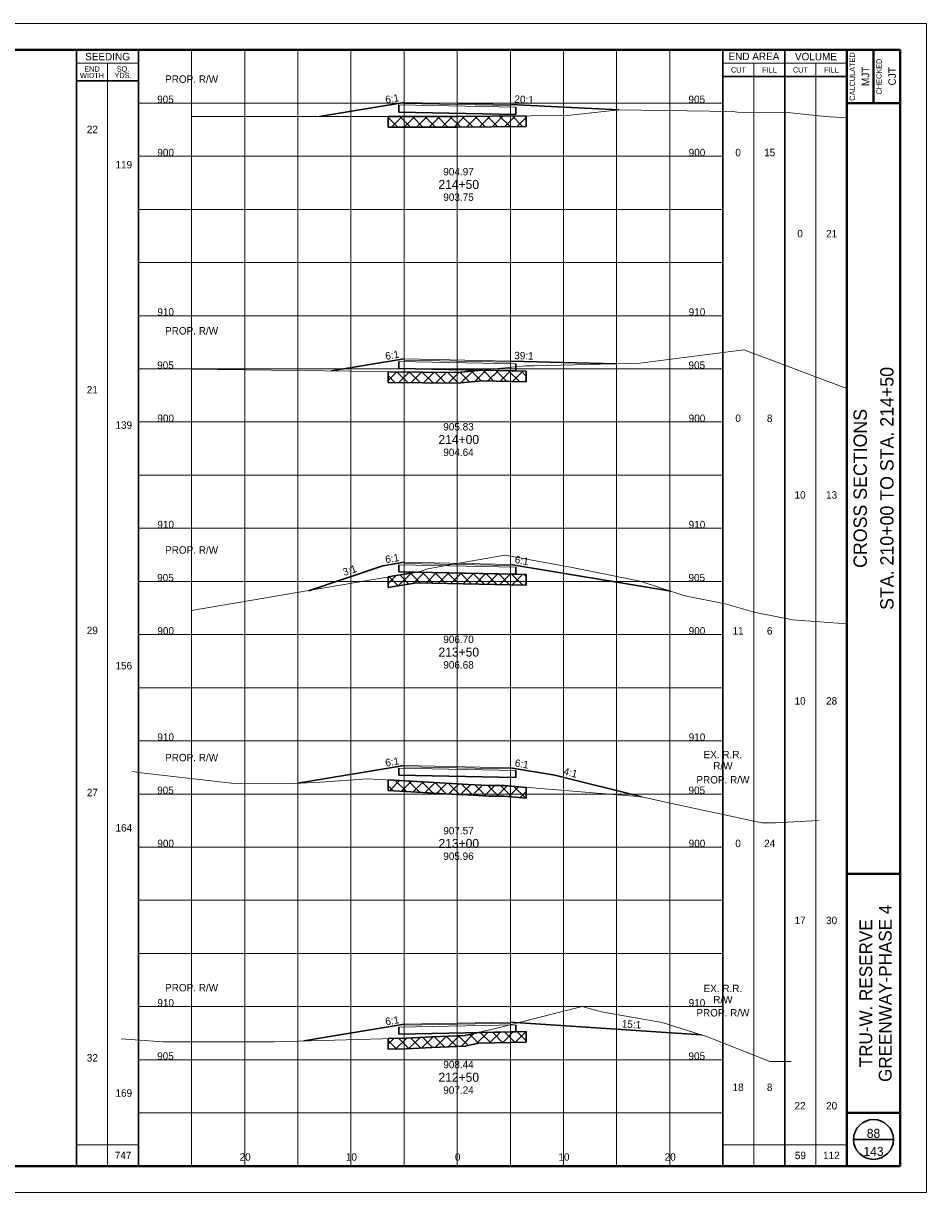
# Paper-space layout 'Layout1' of a CAD drawing. Header units: feet. Extents: x -1084 to 2301, y -843 to 1840.
# Tile 43 of 46: x 75 to 160, y 1608 to 1718. Entities that reach past the tile are written whole.
import ezdxf
from ezdxf.enums import TextEntityAlignment as Align

# ---------------------------------------------------------------- set-up
doc = ezdxf.new("R2010")
doc.units = ezdxf.units.FT
doc.header["$LTSCALE"] = 10
doc.header["$MEASUREMENT"] = 0
for name, pattern in [('DGN Style 2', [42.257429, 25.354457, -16.902971]), ('DGN Style 3', [59.1604, 42.257429, -16.902971]), ('esmtrrex', [4.75, 0.8, -0.325, -0.325, 0.8, -0.3, 0.8, -0.3, 0.8, -0.3]), ('rowpr', [5.45, 1, -0.225, -0.225, 4])]:
    doc.linetypes.add(name, pattern=pattern)
for name, color, linetype, lineweight in [('PV_P_Text', 7, 'Continuous', 13), ('RW_P_Fee_RW', 193, 'rowpr', 40), ('RW_X_Esmt_RR', 6, 'esmtrrex', 30), ('SH_Border', 7, 'Continuous', 40), ('SH_Data', 7, 'Continuous', 0), ('SH_Major_Grid_Line', 254, 'Continuous', 13), ('SH_Text', 7, 'Continuous', 13), ('TX_P_1', 7, 'Continuous', 13), ('TX_P_5', 7, 'Continuous', 13), ('TX_X_5', 7, 'Continuous', 0), ('XS_P_Finished_Grade', 3, 'Continuous', 30), ('XS_P_Pavt_Surface', 251, 'Continuous', 13), ('XS_P_Subgrade', 4, 'Continuous', 30), ('XS_P_Undercut', 230, 'Continuous', 30), ('XS_X_Ground_Line', 3, 'DGN Style 2', 13)]:
    doc.layers.add(name, color=color, linetype=linetype, lineweight=lineweight)
doc.layers.add('SH_Cut_Line', color=7, linetype='DGN Style 3', lineweight=0, plot=False)
doc.layers.add('XS_P_Pavt_Layers', color=251, linetype='Continuous', lineweight=0, transparency=0.5)
doc.styles.add('Slanted-Normal LS 0.50', font='font31.shx', dxfattribs={"height": 0.14})
doc.styles.add('Slanted-Sub Title', font='font31.shx', dxfattribs={"height": 0.17})
doc.styles.add('Style-font30', font='font30.shx')
doc.styles.add('Style-font31', font='font31.shx')
doc.styles.add('Style-font70', font='font70.shx')

# ---------------------------------------------------------------- blocks, each defined once
blk = doc.blocks.new('CROSS_SPLIT_6')
at = {"layer": 'SH_Border', "color": 7, "linetype": 'Continuous', "lineweight": 40}
for p, q in [((32.5, 0.5), (32.5, 21.5)), ((33, 21.5), (33, 20.5)), ((32.5, 20.5), (33.5, 20.5)), ((32.5, 6), (33.5, 6)), ((32.5, 1.5), (33.5, 1.5))]:
    blk.add_line(p, q, dxfattribs=at)
at = {"layer": 'SH_Border', "color": 7, "linetype": 'Continuous', "lineweight": 40, "flags": 128}
blk.add_lwpolyline([(2, 21.5), (33.5, 21.5), (33.5, 0.5), (2, 0.5), (2, 21.5)], close=True, dxfattribs=at)
at = {"layer": 'SH_Cut_Line', "color": 7, "linetype": 'DGN Style 3', "lineweight": 0, "flags": 128}
blk.add_lwpolyline([(0, 0), (34, 0), (34, 22), (0, 22), (0, 0)], close=True, dxfattribs=at)
at = {"layer": 'SH_Data', "color": 7, "linetype": 'Continuous', "lineweight": 30}
for p, q in [((18, 0.5), (18, 21.5)), ((19.166, 0.5), (19.166, 21.5)), ((30.166, 0.5), (30.166, 21.5)), ((31.333, 0.5), (31.333, 21.5)), ((19.166, 20.917), (18, 20.917)), ((30.166, 21), (32.5, 21)), ((32.625, 1), (33.375, 1))]:
    blk.add_line(p, q, dxfattribs=at)
at = {"layer": 'SH_Data', "color": 7, "linetype": 'Continuous', "lineweight": 0}
for p, q in [((19.166, 21.25), (18, 21.25)), ((30.166, 21.25), (32.5, 21.25))]:
    blk.add_line(p, q, dxfattribs=at)
at = {"layer": 'SH_Data', "color": 7, "linetype": 'Continuous', "lineweight": 13}
for p, q in [((18.583, 0.5), (18.583, 21.25)), ((30.75, 0.5), (30.75, 21.25)), ((31.917, 0.5), (31.917, 21.25)), ((18, 0.9), (19.166, 0.9)), ((30.166, 0.9), (32.5, 0.9))]:
    blk.add_line(p, q, dxfattribs=at)
at = {"layer": 'SH_Data', "color": 7, "linetype": 'Continuous', "lineweight": 30}
blk.add_circle((33, 1), 0.375, dxfattribs=at)
at = {"layer": 'SH_Major_Grid_Line', "color": 254, "linetype": 'Continuous', "lineweight": 13}
for p, q in [((20.166, 0.5), (20.166, 21.5)), ((21.166, 0.5), (21.166, 21.5)), ((22.166, 0.5), (22.166, 21.5)), ((23.166, 0.5), (23.166, 21.5)), ((24.166, 0.5), (24.166, 21.5)), ((25.166, 0.5), (25.166, 21.5)), ((26.166, 0.5), (26.166, 21.5)), ((27.166, 0.5), (27.166, 21.5)), ((28.166, 0.5), (28.166, 21.5)), ((29.166, 0.5), (29.166, 21.5)), ((19.166, 20.5), (30.166, 20.5)), ((19.166, 19.5), (30.166, 19.5)), ((19.166, 18.5), (30.166, 18.5)), ((19.166, 17.5), (30.166, 17.5)), ((19.166, 16.5), (30.166, 16.5)), ((19.166, 15.5), (30.166, 15.5)), ((19.166, 14.5), (30.166, 14.5)), ((19.166, 13.5), (30.166, 13.5)), ((19.166, 12.5), (30.166, 12.5)), ((19.166, 11.5), (30.166, 11.5)), ((19.166, 10.5), (30.166, 10.5)), ((19.166, 9.5), (30.166, 9.5)), ((19.166, 8.5), (30.166, 8.5)), ((19.166, 7.5), (30.166, 7.5)), ((19.166, 6.5), (30.166, 6.5)), ((19.166, 5.5), (30.166, 5.5)), ((19.166, 4.5), (30.166, 4.5)), ((19.166, 3.5), (30.166, 3.5)), ((19.166, 2.5), (30.166, 2.5)), ((19.166, 1.5), (30.166, 1.5))]:
    blk.add_line(p, q, dxfattribs=at)
at = {"layer": 'SH_Data', "color": 7, "linetype": 'Continuous', "lineweight": 13, "style": 'Style-font30'}
for s, p in [('SEEDING', (18.584, 21.375)), ('END AREA', (30.75, 21.379)), ('VOLUME', (31.917, 21.375))]:
    blk.add_text(s, height=0.14, dxfattribs=at).set_placement(p, align=Align.MIDDLE_CENTER)
at = {"layer": 'SH_Data', "color": 7, "linetype": 'Continuous', "lineweight": 0, "style": 'Style-font30'}
for s, p in [('CALCULATED', (32.553, 21)), ('CHECKED', (33.053, 21))]:
    blk.add_text(s, height=0.1, rotation=90, dxfattribs=at).set_placement(p, align=Align.TOP_CENTER)
for s, p in [('CUT', (30.459, 21.125)), ('FILL', (31.042, 21.125)), ('CUT', (31.625, 21.125)), ('FILL', (32.208, 21.125))]:
    blk.add_text(s, height=0.1, dxfattribs=at).set_placement(p, align=Align.MIDDLE_CENTER)
at = {"layer": 'SH_Data', "color": 7, "linetype": 'Continuous', "lineweight": 0, "char_height": 0.14, "attachment_point": 5, "line_spacing_factor": 0.728571, "style": 'Style-font30'}
for s, insert in [('\\H0.714286x;END\\PWIDTH', (18.292, 21.08)), ('\\H0.714286x;SQ.\\PYDS.', (18.875, 21.08))]:
    blk.add_mtext(s, dxfattribs=dict(at, insert=insert))
at = {"layer": 'SH_Data', "lineweight": 13, "style": 'Style-font30'}
for p in [(32.92, 21.004), (33.42, 21.004)]:
    blk.add_attdef('Text', text='', height=0.14, rotation=90, dxfattribs=at).set_placement(p, align=Align.CENTER)
at = {"layer": 'SH_Data', "color": 7, "linetype": 'Continuous', "lineweight": 0, "style": 'Style-font70'}
for p in [(32.75, 13.25), (33.252, 13.25)]:
    blk.add_attdef('Text', text='', height=0.25, rotation=90, dxfattribs=at).set_placement(p, align=Align.MIDDLE_CENTER)
at = {"layer": 'TX_P_1', "color": 7, "style": 'Style-font70'}
for p in [(32.75, 3.75), (33.25, 3.75)]:
    blk.add_attdef('Text', text='', height=0.25, rotation=90, dxfattribs=at).set_placement(p, align=Align.MIDDLE_CENTER)
blk = doc.blocks.new('XS POINT_339')
at = {"layer": 'RW_X_Esmt_RR', "linetype": 'DGN Style 3', "lineweight": 0}
blk.add_line((0, 3.5), (0, -3.5), dxfattribs=at)
blk = doc.blocks.new('GPKLBL_421')
at = {"layer": 'TX_P_5', "linetype": 'Continuous', "extrusion": (0, 0, -1), "insert": (-0.46, 0.97), "char_height": 0.7, "attachment_point": 3, "text_direction": (-0.986394, 0.164399, 0), "line_spacing_factor": 0.6, "style": 'Style-font31'}
blk.add_mtext('6:1', dxfattribs=at)
blk = doc.blocks.new('GPKLBL_422')
at = {"layer": 'TX_P_5', "linetype": 'Continuous', "insert": (-0.51, 0.98), "char_height": 0.7, "attachment_point": 1, "rotation": 350.5377, "line_spacing_factor": 0.6, "style": 'Style-font31'}
blk.add_mtext('15:1', dxfattribs=at)
blk = doc.blocks.new('XS POINT_340')
at = {"layer": 'RW_P_Fee_RW', "linetype": 'Continuous', "lineweight": 13}
blk.add_line((0, 3.5), (0, -3.5), dxfattribs=at)
blk = doc.blocks.new('XS POINT_341')
at = {"layer": 'RW_P_Fee_RW', "linetype": 'Continuous', "lineweight": 13}
blk.add_line((0, 3.5), (0, -3.5), dxfattribs=at)
blk = doc.blocks.new('XS POINT_342')
at = {"layer": 'RW_X_Esmt_RR', "linetype": 'DGN Style 3', "lineweight": 0}
blk.add_line((0, 3.5), (0, -3.5), dxfattribs=at)
blk = doc.blocks.new('GPKLBL_423')
at = {"layer": 'TX_P_5', "linetype": 'Continuous', "extrusion": (0, 0, -1), "insert": (-0.46, 0.97), "char_height": 0.7, "attachment_point": 3, "text_direction": (-0.986394, 0.164399, 0), "line_spacing_factor": 0.6, "style": 'Style-font31'}
blk.add_mtext('6:1', dxfattribs=at)
blk = doc.blocks.new('GPKLBL_424')
at = {"layer": 'TX_P_5', "linetype": 'Continuous', "insert": (-0.51, 0.98), "char_height": 0.7, "attachment_point": 1, "rotation": 350.5377, "line_spacing_factor": 0.6, "style": 'Style-font31'}
blk.add_mtext('6:1', dxfattribs=at)
blk = doc.blocks.new('GPKLBL_425')
at = {"layer": 'TX_P_5', "linetype": 'Continuous', "insert": (-0.51, 0.98), "char_height": 0.7, "attachment_point": 1, "rotation": 350.5377, "line_spacing_factor": 0.6, "style": 'Style-font31'}
blk.add_mtext('4:1', dxfattribs=at)
blk = doc.blocks.new('XS POINT_343')
at = {"layer": 'RW_P_Fee_RW', "linetype": 'Continuous', "lineweight": 13}
blk.add_line((0, 3.5), (0, -3.5), dxfattribs=at)
blk = doc.blocks.new('XS POINT_344')
at = {"layer": 'RW_P_Fee_RW', "linetype": 'Continuous', "lineweight": 13}
blk.add_line((0, 3.5), (0, -3.5), dxfattribs=at)
blk = doc.blocks.new('GPKLBL_426')
at = {"layer": 'TX_P_5', "linetype": 'Continuous', "extrusion": (0, 0, -1), "insert": (-0.46, 0.97), "char_height": 0.7, "attachment_point": 3, "text_direction": (-0.986394, 0.164399, 0), "line_spacing_factor": 0.6, "style": 'Style-font31'}
blk.add_mtext('6:1', dxfattribs=at)
blk = doc.blocks.new('GPKLBL_427')
at = {"layer": 'TX_P_5', "linetype": 'Continuous', "insert": (-0.51, 0.98), "char_height": 0.7, "attachment_point": 1, "rotation": 350.5377, "line_spacing_factor": 0.6, "style": 'Style-font31'}
blk.add_mtext('6:1', dxfattribs=at)
blk = doc.blocks.new('GPKLBL_428')
at = {"layer": 'TX_P_5', "linetype": 'Continuous', "extrusion": (0, 0, -1), "insert": (-0.46, 0.97), "char_height": 0.7, "attachment_point": 3, "text_direction": (-0.986394, 0.164399, 0), "line_spacing_factor": 0.6, "style": 'Style-font31'}
blk.add_mtext('3:1', dxfattribs=at)
blk = doc.blocks.new('XS POINT_345')
at = {"layer": 'RW_P_Fee_RW', "linetype": 'Continuous', "lineweight": 13}
blk.add_line((0, 3.5), (0, -3.5), dxfattribs=at)
blk = doc.blocks.new('GPKLBL_429')
at = {"layer": 'TX_P_5', "linetype": 'Continuous', "extrusion": (0, 0, -1), "insert": (-0.46, 0.97), "char_height": 0.7, "attachment_point": 3, "text_direction": (-0.986394, 0.164399, 0), "line_spacing_factor": 0.6, "style": 'Style-font31'}
blk.add_mtext('6:1', dxfattribs=at)
blk = doc.blocks.new('GPKLBL_430')
at = {"layer": 'TX_P_5', "linetype": 'Continuous', "insert": (-0.51, 0.98), "char_height": 0.7, "attachment_point": 1, "rotation": 350.5377, "line_spacing_factor": 0.6, "style": 'Style-font31'}
blk.add_mtext('39:1', dxfattribs=at)
blk = doc.blocks.new('XS POINT_346')
at = {"layer": 'RW_P_Fee_RW', "linetype": 'Continuous', "lineweight": 13}
blk.add_line((0, 3.5), (0, -3.5), dxfattribs=at)
blk = doc.blocks.new('GPKLBL_431')
at = {"layer": 'TX_P_5', "linetype": 'Continuous', "extrusion": (0, 0, -1), "insert": (-0.46, 0.97), "char_height": 0.7, "attachment_point": 3, "text_direction": (-0.986394, 0.164399, 0), "line_spacing_factor": 0.6, "style": 'Style-font31'}
blk.add_mtext('6:1', dxfattribs=at)
blk = doc.blocks.new('GPKLBL_432')
at = {"layer": 'TX_P_5', "linetype": 'Continuous', "insert": (-0.51, 0.98), "char_height": 0.7, "attachment_point": 1, "rotation": 350.5377, "line_spacing_factor": 0.6, "style": 'Style-font31'}
blk.add_mtext('20:1', dxfattribs=at)
blk = doc.blocks.new('XS POINT_347')
at = {"layer": 'RW_P_Fee_RW', "linetype": 'Continuous', "lineweight": 13}
blk.add_line((0, 3.5), (0, -3.5), dxfattribs=at)

psp = doc.layouts.get("Layout1")

# ---------------------------------------------------------------- hatches: boundary and pattern name
at = {"layer": 'XS_P_Undercut', "lineweight": 0}
h = psp.add_hatch(dxfattribs=at)
h.set_pattern_fill('CROSSHATCH', color=256, style=0, pattern_type=2)
h.set_pattern_definition([(45, (119.3743, 1708.0426), (-0.589255, 0.589255), []), (315, (119.3743, 1708.0426), (0.589255, 0.589255), [])])
h.paths.add_polyline_path([(115.83, 1708.75), (109.33, 1708.74), (109.33, 1707.74), (115.83, 1707.75), (122.33, 1707.8), (122.33, 1708.8)])
h = psp.add_hatch(dxfattribs=at)
h.set_pattern_fill('CROSSHATCH', color=256, style=0, pattern_type=2)
h.set_pattern_definition([(45, (120.1673, 1684.1308), (-0.589255, 0.589255), []), (315, (120.1673, 1684.1308), (0.589255, 0.589255), [])])
h.paths.add_polyline_path([(118.13, 1684.87), (115.83, 1684.64), (109.33, 1684.73), (109.33, 1683.73), (115.83, 1683.64), (118.13, 1683.87), (122.33, 1683.79), (122.33, 1684.79), (121.33, 1684.81)])
h = psp.add_hatch(dxfattribs=at)
h.set_pattern_fill('CROSSHATCH', color=256, style=0, pattern_type=2)
h.set_pattern_definition([(45, (119.11, 1665.1594), (-0.589255, 0.589255), []), (315, (119.11, 1665.1594), (0.589255, 0.589255), [])])
h.paths.add_polyline_path([(112.35, 1665.86), (111.97, 1665.87), (111.62, 1665.81), (109.33, 1665.42), (109.33, 1664.42), (111.62, 1664.81), (111.97, 1664.87), (122.33, 1664.66), (122.33, 1665.66), (121.33, 1665.68)])
h = psp.add_hatch(dxfattribs=at)
h.set_pattern_fill('CROSSHATCH', color=256, style=0, pattern_type=2)
h.set_pattern_definition([(45, (121.4008, 1645.4842), (-0.589255, 0.589255), []), (315, (121.4008, 1645.4842), (0.589255, 0.589255), [])])
h.paths.add_polyline_path([(120.23, 1645.8), (118.81, 1645.81), (116.81, 1645.91), (115.83, 1645.96), (109.33, 1646.32), (109.33, 1645.32), (115.83, 1644.96), (116.81, 1644.91), (118.81, 1644.81), (120.23, 1644.8), (122.33, 1644.62), (122.33, 1645.62)])
h = psp.add_hatch(dxfattribs=at)
h.set_pattern_fill('CROSSHATCH', color=256, style=0, pattern_type=2)
h.set_pattern_definition([(45, (120.69585, 1622.2205), (-0.589255, 0.589255), []), (315, (120.69585, 1622.2205), (0.589255, 0.589255), [])])
h.paths.add_polyline_path([(117.82, 1622.56), (116.58, 1622.27), (115.83, 1622.24), (113.44, 1622.15), (111.01, 1622.04), (109.33, 1621.99), (109.33, 1620.99), (111.01, 1621.04), (113.44, 1621.15), (115.83, 1621.24), (116.58, 1621.27), (117.82, 1621.56), (122.33, 1621.65), (122.33, 1622.65), (121.33, 1622.63)])

# ---------------------------------------------------------------- linework, layer by layer
at = {"layer": 'XS_P_Finished_Grade'}
for p, q in [((102.85, 1708.74), (110.83, 1710.07)), ((131.04, 1709.38), (120.83, 1709.87)), ((104.01, 1684.8), (110.83, 1685.93)), ((130.83, 1685.48), (120.83, 1685.73)), ((108.83, 1666.47), (110.83, 1666.8)), ((135.93, 1664.09), (120.83, 1666.6)), ((108.83, 1666.47), (101.82, 1664.13)), ((100.83, 1646.01), (110.83, 1647.67)), ((125, 1646.78), (120.83, 1647.47)), ((133.21, 1644.73), (125, 1646.78)), ((101.4, 1621.77), (110.83, 1623.34)), ((138.83, 1622.34), (120.83, 1623.54))]:
    psp.add_line(p, q, dxfattribs=at)
at = {"layer": 'XS_P_Pavt_Layers', "color": 2, "lineweight": 13}
for p, q in [((121.33, 1709.61), (110.33, 1709.83)), ((120.83, 1709.77), (110.83, 1709.97)), ((121.33, 1685.47), (110.33, 1685.69)), ((120.83, 1685.63), (110.83, 1685.83)), ((121.33, 1666.34), (110.33, 1666.56)), ((120.83, 1666.5), (110.83, 1666.7)), ((121.33, 1647.21), (110.33, 1647.43)), ((120.83, 1647.37), (110.83, 1647.57)), ((110.33, 1623.08), (121.33, 1623.3)), ((110.83, 1623.24), (120.83, 1623.44))]:
    psp.add_line(p, q, dxfattribs=at)
at = {"layer": 'XS_P_Pavt_Surface', "color": 193}
for p, q in [((110.83, 1710.07), (110.83, 1709.82)), ((120.83, 1709.87), (110.83, 1710.07)), ((120.83, 1709.87), (120.83, 1709.62)), ((110.83, 1685.93), (110.83, 1685.68)), ((120.83, 1685.73), (110.83, 1685.93)), ((120.83, 1685.73), (120.83, 1685.48)), ((110.83, 1666.8), (110.83, 1666.55)), ((120.83, 1666.6), (110.83, 1666.8)), ((120.83, 1666.6), (120.83, 1666.35)), ((110.83, 1647.67), (110.83, 1647.42)), ((120.83, 1647.47), (110.83, 1647.67)), ((120.83, 1647.47), (120.83, 1647.22)), ((110.83, 1623.34), (120.83, 1623.54)), ((110.83, 1623.34), (110.83, 1623.09)), ((120.83, 1623.54), (120.83, 1623.29))]:
    psp.add_line(p, q, dxfattribs=at)
at = {"layer": 'XS_P_Subgrade'}
for p, q in [((110.33, 1709.83), (110.33, 1709.16)), ((121.33, 1709.61), (121.33, 1708.94)), ((121.33, 1708.94), (110.33, 1709.16)), ((110.33, 1685.69), (110.33, 1685.03)), ((121.33, 1685.47), (121.33, 1684.81)), ((121.33, 1684.81), (110.33, 1685.03)), ((110.33, 1666.56), (110.33, 1665.9)), ((121.33, 1665.68), (110.33, 1665.9)), ((121.33, 1666.34), (121.33, 1665.68)), ((110.33, 1647.43), (110.33, 1646.77)), ((121.33, 1646.55), (110.33, 1646.77)), ((121.33, 1647.21), (121.33, 1646.55)), ((110.33, 1623.08), (110.33, 1622.41)), ((110.33, 1622.41), (121.33, 1622.63)), ((121.33, 1623.3), (121.33, 1622.63))]:
    psp.add_line(p, q, dxfattribs=at)
at = {"layer": 'XS_P_Undercut'}
for p, q in [((115.83, 1708.75), (109.33, 1708.74)), ((109.33, 1708.74), (109.33, 1707.74)), ((115.83, 1708.75), (122.33, 1708.8)), ((122.33, 1708.8), (122.33, 1707.8)), ((115.83, 1707.75), (109.33, 1707.74)), ((115.83, 1707.75), (122.33, 1707.8)), ((109.33, 1684.73), (109.33, 1683.73)), ((122.33, 1684.79), (118.13, 1684.87)), ((122.33, 1684.79), (122.33, 1683.79)), ((122.33, 1683.79), (118.13, 1683.87)), ((109.33, 1665.42), (109.33, 1664.42)), ((122.33, 1665.66), (111.97, 1665.87)), ((122.33, 1665.66), (122.33, 1664.66)), ((122.33, 1664.66), (111.97, 1664.87)), ((109.33, 1646.32), (109.33, 1645.32)), ((122.33, 1645.62), (122.33, 1644.62)), ((122.33, 1622.65), (122.33, 1621.65)), ((109.33, 1621.99), (109.33, 1620.99))]:
    psp.add_line(p, q, dxfattribs=at)
at = {"layer": 'XS_P_Undercut', "lineweight": 0, "flags": 128}
for points in [[(115.83, 1708.75), (109.33, 1708.74), (109.33, 1707.74), (115.83, 1707.75), (122.33, 1707.8), (122.33, 1708.8), (115.83, 1708.75)], [(118.13, 1684.87), (115.83, 1684.64), (109.33, 1684.73), (109.33, 1683.73), (115.83, 1683.64), (118.13, 1683.87), (122.33, 1683.79), (122.33, 1684.79), (121.33, 1684.81), (118.13, 1684.87)], [(112.35, 1665.86), (111.97, 1665.87), (111.62, 1665.81), (109.33, 1665.42), (109.33, 1664.42), (111.62, 1664.81), (111.97, 1664.87), (122.33, 1664.66), (122.33, 1665.66), (121.33, 1665.68), (112.35, 1665.86)], [(120.23, 1645.8), (118.81, 1645.81), (116.81, 1645.91), (115.83, 1645.96), (109.33, 1646.32), (109.33, 1645.32), (115.83, 1644.96), (116.81, 1644.91), (118.81, 1644.81), (120.23, 1644.8), (122.33, 1644.62), (122.33, 1645.62), (120.23, 1645.8)], [(117.82, 1622.56), (116.58, 1622.27), (115.83, 1622.24), (113.44, 1622.15), (111.01, 1622.04), (109.33, 1621.99), (109.33, 1620.99), (111.01, 1621.04), (113.44, 1621.15), (115.83, 1621.24), (116.58, 1621.27), (117.82, 1621.56), (122.33, 1621.65), (122.33, 1622.65), (121.33, 1622.63), (117.82, 1622.56)]]:
    psp.add_lwpolyline(points, close=True, dxfattribs=at)
at = {"layer": 'XS_P_Undercut', "flags": 128}
for points in [[(109.33, 1684.73), (115.83, 1684.64), (118.13, 1684.87)], [(109.33, 1683.73), (115.83, 1683.64), (118.13, 1683.87)], [(109.33, 1665.42), (111.62, 1665.81), (111.97, 1665.87)], [(109.33, 1664.42), (111.62, 1664.81), (111.97, 1664.87)], [(109.33, 1646.32), (115.83, 1645.96), (116.81, 1645.91), (118.81, 1645.81), (120.23, 1645.8), (122.33, 1645.62)], [(109.33, 1645.32), (115.83, 1644.96), (116.81, 1644.91), (118.81, 1644.81), (120.23, 1644.8), (122.33, 1644.62)], [(109.33, 1621.99), (111.01, 1622.04), (113.44, 1622.15), (115.83, 1622.24), (116.58, 1622.27), (117.82, 1622.56), (122.33, 1622.65)], [(109.33, 1620.99), (111.01, 1621.04), (113.44, 1621.15), (115.83, 1621.24), (116.58, 1621.27), (117.82, 1621.56), (122.33, 1621.65)]]:
    psp.add_lwpolyline(points, dxfattribs=at)
at = {"layer": 'XS_X_Ground_Line'}
for p, q in [((115.83, 1708.75), (90.83, 1708.73)), ((115.83, 1708.75), (126.22, 1708.82)), ((115.83, 1684.64), (122.26, 1685.29)), ((90.83, 1684.97), (115.83, 1684.64))]:
    psp.add_line(p, q, dxfattribs=at)
at = {"layer": 'XS_X_Ground_Line', "flags": 128}
for points in [[(126.22, 1708.82), (131.04, 1709.38), (141.74, 1709.22), (142.19, 1709.16), (144.06, 1709.13), (147.21, 1709.07), (150.44, 1708.74), (152.5, 1708.63)], [(122.26, 1685.29), (123.08, 1685.28), (133.01, 1685.53), (134.75, 1685.75), (142.79, 1686.8), (152.5, 1683.15)], [(90.83, 1662.26), (111.62, 1665.81), (112.35, 1665.93), (113.07, 1666.18), (115.83, 1666.68), (120.3, 1667.48), (126.63, 1666.32), (133.03, 1665.04), (137.26, 1663.66), (141.03, 1662.88), (143.89, 1662.08), (147.41, 1661.4), (152.5, 1661.01)], [(85.26, 1647.12), (86.1, 1647), (94.59, 1646.02), (99.81, 1645.97), (102.95, 1646.1), (107.37, 1646.43), (115.83, 1645.96), (116.81, 1645.91), (118.81, 1645.81), (120.23, 1645.8), (133.21, 1644.73), (135.59, 1644.21), (144.48, 1642.3), (145.78, 1642.3), (149.81, 1642.51)], [(84.21, 1621.98), (88.11, 1621.68), (98.64, 1621.69), (111.01, 1622.04), (113.44, 1622.15), (115.83, 1622.24), (116.58, 1622.27), (119.42, 1622.95), (127.58, 1625), (129.39, 1624.52), (135.11, 1623.49), (139.37, 1622.17), (145.25, 1619.83), (147.25, 1619.84)]]:
    psp.add_lwpolyline(points, dxfattribs=at)

# ---------------------------------------------------------------- block references
at = {"layer": 'RW_P_Fee_RW', "linetype": 'Continuous', "lineweight": 13}
for name, p in [('XS POINT_347', (90.83, 1708.17)), ('XS POINT_346', (90.83, 1684.49)), ('XS POINT_345', (90.83, 1663.86)), ('XS POINT_343', (90.83, 1644.34)), ('XS POINT_344', (140.83, 1642.25)), ('XS POINT_340', (90.83, 1622.69)), ('XS POINT_341', (140.83, 1620.33))]:
    psp.add_blockref(name, p, dxfattribs=at)
at = {"layer": 'RW_X_Esmt_RR', "linetype": 'DGN Style 3', "lineweight": 0}
for name, p in [('XS POINT_342', (140.83, 1643.73)), ('XS POINT_339', (140.83, 1621.73))]:
    psp.add_blockref(name, p, dxfattribs=at)
at = {"layer": 'SH_Cut_Line', "color": 7, "linetype": 'DGN Style 3', "lineweight": 0}
ref = psp.add_blockref('CROSS_SPLIT_6', (-10, 1607.5), dxfattribs=dict(at, xscale=5, yscale=5, zscale=5))
ref.add_attrib('Text', 'CROSS SECTIONS', dxfattribs={"layer": 'SH_Data', "color": 7, "linetype": 'Continuous', "lineweight": 0, "height": 1.25, "rotation": 90, "style": 'Style-font70'}).set_placement((153.75, 1673.75), align=Align.MIDDLE_CENTER)
ref.add_attrib('Text', 'MJT', dxfattribs={"layer": 'SH_Data', "lineweight": 13, "height": 0.7, "rotation": 90, "style": 'Style-font30'}).set_placement((154.6, 1712.52), align=Align.CENTER)
ref.add_attrib('Text', 'CJT', dxfattribs={"layer": 'SH_Data', "lineweight": 13, "height": 0.7, "rotation": 90, "style": 'Style-font30'}).set_placement((157.1, 1712.52), align=Align.CENTER)
ref.add_attrib('Text', 'STA. 210+00 TO STA. 214+50', dxfattribs={"layer": 'SH_Data', "color": 7, "linetype": 'Continuous', "lineweight": 0, "height": 1.25, "rotation": 90, "style": 'Style-font70'}).set_placement((156.26, 1673.75), align=Align.MIDDLE_CENTER)
at = {"layer": 'TX_P_5', "linetype": 'Continuous', "extrusion": (0, 0, -1)}
for name, p in [('GPKLBL_431', (-109.83, 1709.9)), ('GPKLBL_429', (-109.83, 1685.77)), ('GPKLBL_426', (-109.83, 1666.64)), ('GPKLBL_423', (-109.83, 1647.51)), ('GPKLBL_421', (-109.83, 1623.17))]:
    psp.add_blockref(name, p, dxfattribs=at)
at = {"layer": 'TX_P_5', "linetype": 'Continuous'}
for name, p, rotation in [('GPKLBL_432', (121.85, 1709.82), 6.692338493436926), ('GPKLBL_430', (121.85, 1685.71), 8.001968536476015), ('GPKLBL_425', (126.37, 1646.49), 355.4260603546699), ('GPKLBL_422', (131.95, 1622.82), 5.637631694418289)]:
    psp.add_blockref(name, p, dxfattribs=dict(at, rotation=rotation))
at = {"layer": 'TX_P_5', "linetype": 'Continuous', "extrusion": (0, 0, -1), "rotation": 351.0273733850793}
psp.add_blockref('GPKLBL_428', (-105.9, 1665.55), dxfattribs=at)
at = {"layer": 'TX_P_5', "linetype": 'Continuous'}
for name, p in [('GPKLBL_427', (121.83, 1666.44)), ('GPKLBL_424', (121.83, 1647.31))]:
    psp.add_blockref(name, p, dxfattribs=at)

# ---------------------------------------------------------------- texts
at = {"layer": 'PV_P_Text', "style": 'Slanted-Normal LS 0.50'}
for s, p in [('904.97', (115.95, 1703.2)), ('905.83', (115.95, 1679.2)), ('906.70', (115.95, 1659.2)), ('907.57', (115.95, 1641.2)), ('908.44', (115.95, 1619.2))]:
    psp.add_text(s, height=0.7, dxfattribs=at).set_placement(p, align=Align.CENTER)
at = {"layer": 'RW_P_Fee_RW', "linetype": 'Continuous', "lineweight": 13, "char_height": 0.7, "attachment_point": 2, "line_spacing_factor": 0.9, "style": 'Style-font31'}
for insert in [(90.83, 1712.61), (90.83, 1688.93), (90.83, 1668.31), (90.83, 1648.78), (140.83, 1646.69), (90.83, 1627.13), (140.83, 1624.77)]:
    psp.add_mtext('PROP. R/W', dxfattribs=dict(at, insert=insert))
at = {"layer": 'RW_X_Esmt_RR', "linetype": 'Continuous', "lineweight": 0, "char_height": 0.7, "attachment_point": 8, "line_spacing_factor": 0.9, "style": 'Style-font31'}
for insert in [(140.83, 1647.3), (140.83, 1625.3)]:
    psp.add_mtext('EX. R.R.\\PR/W', dxfattribs=dict(at, insert=insert))
at = {"layer": 'SH_Data', "lineweight": 13, "insert": (155, 1610.94), "char_height": 0.85, "attachment_point": 8, "line_spacing_factor": 0.6, "style": 'Style-font30'}
psp.add_mtext('143\\P', dxfattribs=at)
at = {"layer": 'SH_Text', "style": 'Style-font31'}
for s, p in [('905', (88.37, 1710)), ('905', (138.37, 1710)), ('22', (81.49, 1707.17)), ('900', (88.39, 1705)), ('900', (138.39, 1705)), ('0', (142.26, 1705)), ('15', (145.23, 1705)), ('119', (84.45, 1703.86)), ('0', (148.09, 1697.37)), ('21', (151.06, 1697.37)), ('910', (88.39, 1690)), ('910', (138.39, 1690)), ('905', (88.37, 1685)), ('905', (138.37, 1685)), ('21', (81.49, 1682.68)), ('139', (84.45, 1679.36)), ('900', (88.39, 1680)), ('900', (138.39, 1680)), ('0', (142.26, 1680)), ('8', (145.23, 1680)), ('10', (148.09, 1672.79)), ('13', (151.06, 1672.79)), ('910', (88.39, 1670)), ('910', (138.39, 1670)), ('905', (88.37, 1665)), ('905', (138.37, 1665)), ('29', (81.49, 1660.04)), ('900', (88.39, 1660)), ('900', (138.39, 1660)), ('11', (142.26, 1660)), ('6', (145.23, 1660)), ('156', (84.45, 1656.72)), ('10', (148.09, 1653.41)), ('28', (151.06, 1653.41)), ('910', (88.39, 1650)), ('910', (138.39, 1650)), ('905', (88.37, 1645)), ('905', (138.37, 1645)), ('27', (81.49, 1644.79)), ('164', (84.45, 1641.47)), ('900', (88.39, 1640)), ('900', (138.39, 1640)), ('0', (142.26, 1640)), ('24', (145.23, 1640)), ('17', (148.09, 1632.76)), ('30', (151.06, 1632.76)), ('910', (88.39, 1625)), ('910', (138.39, 1625)), ('32', (81.49, 1619.83)), ('905', (88.37, 1620)), ('905', (138.37, 1620)), ('169', (84.45, 1616.52)), ('18', (142.26, 1617.06)), ('8', (145.23, 1617.06)), ('22', (148.09, 1615.32)), ('20', (151.06, 1615.32)), ('20', (95.87, 1610.5)), ('10', (105.87, 1610.5)), ('0', (115.87, 1610.5)), ('0', (115.87, 1610.5)), ('10', (125.87, 1610.5)), ('20', (135.87, 1610.5))]:
    psp.add_text(s, height=0.7, dxfattribs=at).set_placement(p, align=Align.CENTER)
for s, p in [('747', (84.38, 1611)), ('59', (148.12, 1611)), ('112', (151.04, 1611))]:
    psp.add_text(s, height=0.7, dxfattribs=at).set_placement(p, align=Align.MIDDLE_CENTER)
at = {"layer": 'SH_Text', "insert": (155.2, 1626.25), "char_height": 1.2, "attachment_point": 5, "rotation": 90, "line_spacing_factor": 0.9125, "style": 'Slanted-Normal LS 0.50'}
psp.add_mtext('\\Ffont70;TRU-W. RESERVE\\PGREENWAY-PHASE 4', dxfattribs=at)
at = {"layer": 'TX_P_5', "style": 'Slanted-Sub Title'}
for s, p in [('214+50', (115.97, 1702.35)), ('214+00', (115.97, 1678.35)), ('213+50', (115.97, 1658.35)), ('213+00', (115.97, 1640.35)), ('212+50', (115.97, 1618.35))]:
    psp.add_text(s, height=0.85, dxfattribs=at).set_placement(p, align=Align.MIDDLE_CENTER)
at = {"layer": 'TX_P_5', "char_height": 0.85, "attachment_point": 8, "line_spacing_factor": 0.9, "style": 'Style-font30'}
for s, insert in [('88\\P', (155, 1612.64)), ('143\\P', (155, 1610.94))]:
    psp.add_mtext(s, dxfattribs=dict(at, insert=insert))
at = {"layer": 'TX_X_5', "linetype": 'Continuous', "style": 'Style-font31'}
for s, p in [('903.75', (115.95, 1701.5)), ('904.64', (115.95, 1677.5)), ('906.68', (115.95, 1657.5)), ('905.96', (115.95, 1639.5)), ('907.24', (115.95, 1617.5))]:
    psp.add_text(s, height=0.7, dxfattribs=at).set_placement(p, align=Align.TOP_CENTER)

doc.saveas('drawing.dxf')
